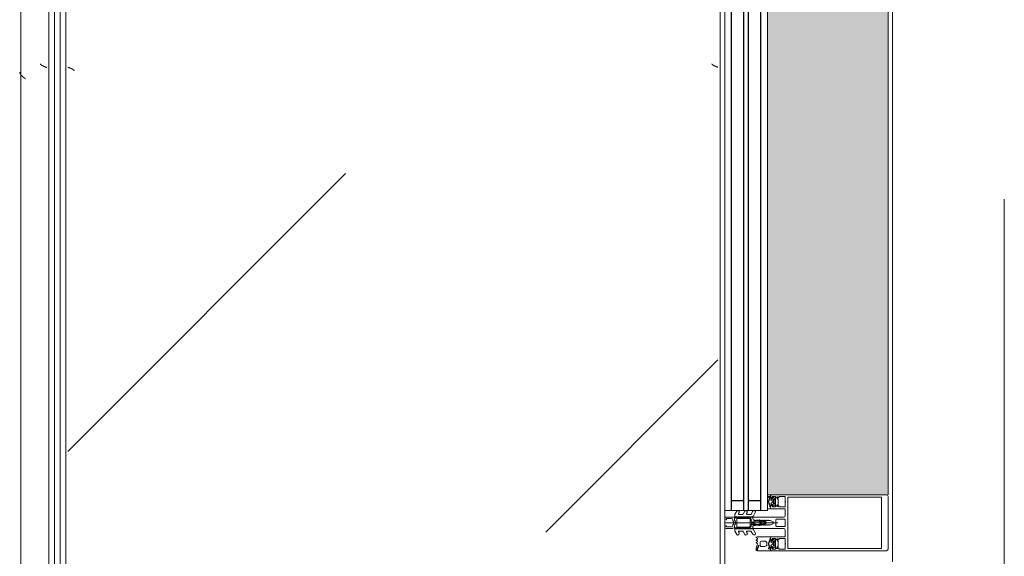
# Model space of a CAD drawing. Header units: millimetres. Extents: x -3267 to 40126, y 29201 to 102288.
# Tile 239 of 256: x 9044 to 9926, y 64284 to 64764. Entities that reach past the tile are written whole.
import ezdxf

# ---------------------------------------------------------------- set-up
doc = ezdxf.new("R2010")
doc.units = ezdxf.units.MM
doc.linetypes.add('4_ Штрихпунктир_ 10 х 2 мм', pattern=[1400, 1000, -200, 0, -200])
for name, color, linetype, lineweight in [('A-DETL-GENF-OTLN', 7, 'Continuous', 9), ('A-GLAZ-CURT-OTLN', 7, 'Continuous', 9), ('A-GLAZ-CWMG-OTLN', 7, 'Continuous', 9), ('A-WALL-____-OTLN', 7, 'Continuous', 9), ('M-EQPM-____-OTLN', 7, 'Continuous', 9), ('S-GRID-____-OTLN', 7, 'Continuous', 9)]:
    doc.layers.add(name, color=color, linetype=linetype, lineweight=lineweight)

# ---------------------------------------------------------------- blocks, each defined once
blk = doc.blocks.new('FP_141-ВКК_02_К1_З_ЭОМ_кабель_')
at = {"layer": 'M-EQPM-____-OTLN', "color": 253, "true_color": 0xaaaaaa}
blk.add_line((1600, 630.11), (0, 630.11), dxfattribs=at)
blk = doc.blocks.new('ПР_Крышка пояса - Тип 1-V140-ВКК_02_К1_З_ЭОМ_кабель_')
at = {"layer": 'M-EQPM-____-OTLN', "true_color": 0xaaaaaa}
h = blk.add_hatch(dxfattribs=at)
h.set_pattern_fill('FP_66', color=253, style=0, pattern_type=2)
h.set_pattern_definition([(320.116, (-63960, 7884.42), (-31.8804, -362.8687), [38.035, -418.388]), (264.979, (-63960, 7884.4), (382.1136, 70.1924), [30.356, -333.911]), (10.409, (-63962.66, 7854.18), (350.2335, -292.6756), [32.376, -356.132]), (316.302, (-63858.4, 7884.4), (-84.086, -539.927), [57.037, -627.411]), (6.609, (-63865.4, 7839.4), (494.8554, -472.8508), [48.567, -534.241]), (261.148, (-63858.4, 7884.4), (494.8496, -472.857), [45.536, -500.899]), (291.079, (-63883.8, 7833.83), (-204.5313, -301.9806), [37.963, -417.597]), (235.89, (-63883.8, 7833.83), (368.3755, -123.0973), [30.394, -334.332]), (341.523, (-63900.84, 7808.66), (163.8489, -425.0748), [32.367, -356.032]), (307.614, (-63960, 7884.42), (169.11016, -6.15234), [16.721, -313.638, 16.721, -322.758, -335.679]), (307.614, (-63960, 7884.42), (169.11016, -6.15234), [-669.838, 16.721, -318.958]), (277.531, (-63960, 7884.42), (200.36217, -133.088), [16.696, -176.575, 16.696, -305.591, -127.751]), (277.531, (-63960, 7884.42), (200.36217, -133.088), [-515.558, 16.696, -111.055]), (237.393, (-63960, 7997.24), (-11.4573, -270.066), [16.715, -109.913, 16.715, -378.366, -524.242]), (237.393, (-63960, 7997.24), (-11.4573, -270.066), [-521.709, 16.715, -507.527]), (227.382, (-63960, 8047.83), (50.8514, -295.0393), [16.727, -148.004, 16.727, -618.375]), (227.382, (-63960, 8047.83), (50.8514, -295.0393), [-181.458, -245.829, 16.727, -355.819])])
h.paths.add_polyline_path([(0, 600), (0, 600), (84.49, 595), (1600, 595), (1600, 600), (0, 600)])
h.paths.add_polyline_path([(0, 595), (35.28, 595), (0, 597.49)])
at = {"layer": 'M-EQPM-____-OTLN', "color": 253, "true_color": 0xaaaaaa}
blk.add_blockref('FP_141-ВКК_02_К1_З_ЭОМ_кабель_', (0, 0), dxfattribs=at)
blk = doc.blocks.new('АРФ_Витраж_Остекление - SI_38mm_TripGlz-4699070-ВКК_02_К1_З_ЭОМ_кабель_')
at = {"layer": 'A-GLAZ-CURT-OTLN', "color": 253, "true_color": 0xaaaaaa}
for p, q in [((-454, 0), (-454, -38)), ((454, -38), (454, 0)), ((-454, -38), (454, -38))]:
    blk.add_line(p, q, dxfattribs=at)
at = {"layer": 'A-GLAZ-CURT-OTLN', "color": 253, "lineweight": 25, "true_color": 0xaaaaaa}
for p, q in [((-454, -6), (454, -6)), ((-445, -6), (-445, -17)), ((445, -6), (445, -17)), ((-454, -17), (454, -17)), ((-454, -21), (454, -21)), ((-445, -21), (-445, -32)), ((445, -21), (445, -32)), ((-454, -32), (454, -32))]:
    blk.add_line(p, q, dxfattribs=at)
blk = doc.blocks.new('Rectangular Mullion - FWS-50-HI_Mull_CovCap-20mm_Mull-105mm_zoloto-5843151-ВКК_02_К1_З_ЭОМ_кабель_')
at = {"layer": 'A-GLAZ-CWMG-OTLN', "true_color": 0xf8f3e1}
blk.add_hatch(color=7, dxfattribs=at).paths.add_polyline_path([(8096, 74220), (8096, 75100), (7988, 75100), (7988, 74220), (8080.3, 74220)])
at = {"layer": 'A-GLAZ-CWMG-OTLN', "color": 253, "true_color": 0xaaaaaa}
blk.add_line((8096, 74220), (8096, 75100), dxfattribs=at)
blk = doc.blocks.new('Rectangular Mullion - HI_CovCap-20mm_Mull-105mm-V275-ВКК_02_К1_З_ЭОМ_кабель_')
at = {"layer": 'A-DETL-GENF-OTLN', "color": 253, "true_color": 0xaaaaaa}
for p, q in [((-25, 144.5), (-25, 130.68)), ((23.5, 146), (-23.5, 146)), ((25, 130.68), (25, 144.5)), ((-25, 136), (-25, 59.4)), ((-22.9, 135.44), (-22.9, 59.4)), ((22.9, 136), (22.9, 59.4)), ((25, 136), (25, 59.4)), ((-12.6, 53.5), (-12.6, 41.4)), ((-3.2, 46.1), (-3.2, 53.5)), ((-2.7, 54), (2.7, 54)), ((3.2, 53.5), (3.2, 46.1)), ((12.6, 41.4), (12.6, 53.5)), ((-21.76, 44.51), (-22.58, 43.54)), ((-22.24, 46.35), (-21.18, 47.41)), ((-20.47, 47.7), (-17.13, 47.7)), ((-16.42, 47.41), (-15.36, 46.35)), ((-15.02, 43.54), (-15.84, 44.51)), ((-5, 25.5), (-5, 52.5)), ((2.7, 45.6), (-2.7, 45.6)), ((0, 47.27), (0, 0)), ((5, 52.5), (5, 25.5)), ((15.02, 43.54), (15.84, 44.51)), ((15.36, 46.35), (16.42, 47.41)), ((17.13, 47.7), (20.47, 47.7)), ((21.18, 47.41), (22.24, 46.35)), ((21.76, 44.51), (22.58, 43.54)), ((-22.3, 40.8), (-22.9, 40.8)), ((-22.9, 40.2), (-21.62, 40.2)), ((-22.27, 39.59), (-22.55, 39.1)), ((-21.2, 42.9), (-21.2, 41.7)), ((-21.2, 32.6), (-21.2, 35.6)), ((-21.07, 39.62), (-21.08, 39.77)), ((-19.5, 43.4), (-20.7, 43.4)), ((-20.7, 41.2), (-20.42, 41.2)), ((-20.48, 39.51), (-20.66, 39.4)), ((-20.16, 41.35), (-19.24, 42.95)), ((-19.97, 39.2), (-20.02, 39.33)), ((-17.65, 44), (-19.95, 44)), ((-19.33, 39.22), (-19.48, 39.08)), ((-19.2, 37.6), (-18.4, 37.6)), ((-18.77, 39.04), (-18.85, 39.17)), ((-18.36, 42.95), (-17.44, 41.35)), ((-18.16, 39.23), (-18.26, 39.06)), ((-16.9, 43.4), (-18.1, 43.4)), ((-17.56, 39.21), (-17.67, 39.31)), ((-17.18, 41.2), (-16.9, 41.2)), ((-17.02, 39.56), (-17.07, 39.36)), ((-16.46, 39.68), (-16.59, 39.75)), ((-16.4, 41.7), (-16.4, 42.9)), ((-16.4, 35.6), (-16.4, 32.6)), ((-14.64, 40.8), (-15.29, 40.8)), ((-0.87, 36.5), (-1.7, 35.06)), ((-1.12, 34.47), (-0.43, 35.65)), ((0.43, 35.65), (1.12, 34.47)), ((1.7, 35.06), (0.87, 36.5)), ((14.64, 40.8), (15.29, 40.8)), ((16.4, 41.7), (16.4, 42.9)), ((16.46, 39.68), (16.59, 39.75)), ((16.9, 43.4), (18.1, 43.4)), ((17.18, 41.2), (16.9, 41.2)), ((17.02, 39.56), (17.07, 39.36)), ((18.36, 42.95), (17.44, 41.35)), ((17.56, 39.21), (17.67, 39.31)), ((17.65, 44), (19.95, 44)), ((18.16, 39.23), (18.26, 39.06)), ((18.77, 39.04), (18.85, 39.17)), ((20.16, 41.35), (19.24, 42.95)), ((19.33, 39.22), (19.48, 39.08)), ((19.5, 43.4), (20.7, 43.4)), ((19.97, 39.2), (20.02, 39.33)), ((20.7, 41.2), (20.42, 41.2)), ((20.48, 39.51), (20.66, 39.4)), ((21.07, 39.62), (21.08, 39.77)), ((21.2, 42.9), (21.2, 41.7)), ((22.9, 40.2), (21.62, 40.2)), ((22.27, 39.59), (22.55, 39.1)), ((22.3, 40.8), (22.9, 40.8)), ((-24.8, 29.2), (-23.51, 29.2)), ((-24.76, 28.3), (-24.76, 28.2)), ((-24.56, 28), (-23.89, 28)), ((-23.55, 28.9), (-24.16, 28.9)), ((-23.1, 29.29), (-20.89, 30.27)), ((-17.4, 31.6), (-20.2, 31.6)), ((-18.43, 28.95), (-17.96, 28.15)), ((-17.44, 28.15), (-16.96, 28.99)), ((-16.25, 28.99), (-15.76, 28.15)), ((-15.24, 28.15), (-14.75, 28.99)), ((-14.04, 28.99), (-13.55, 28.15)), ((-9.07, 27.17), (-5.65, 25.19)), ((-2.24, 31), (-2.45, 30.87)), ((-2.45, 30.53), (-2.25, 30.41)), ((-1.89, 34.49), (-2.1, 32.75)), ((-1.33, 33.68), (-1.33, 33.78)), ((-1.25, 31.1), (0.74, 31.1)), ((-0.6, 32.5), (-0.6, 32.42)), ((0.84, 33), (-0.1, 33)), ((0.6, 32.3), (0.93, 32.3)), ((1.02, 31.78), (0.74, 32.06)), ((1.33, 33.78), (1.33, 33.68)), ((2.1, 32.75), (1.89, 34.49)), ((2.45, 30.87), (2.24, 31)), ((2.25, 30.41), (2.45, 30.53)), ((5.65, 25.19), (9.07, 27.17)), ((-7.75, 16.23), (-10.41, 17.77)), ((-7.75, 23.52), (-10.33, 25.01)), ((-9.07, 19.88), (-8.25, 19.41)), ((-7.5, 19.84), (-7.5, 23.08)), ((-5.4, 9.3), (-5.4, 24.76)), ((-3.5, 25), (-4.5, 25)), ((-3.9, 22), (-3.9, 11)), ((-3.4, 22.5), (3.4, 22.5)), ((-3.3, 23.5), (-1.9, 23.5)), ((-1.7, 23.7), (-1.7, 24.9)), ((-1.4, 24.49), (-1.4, 23.99)), ((-1.1, 23.82), (-0.5, 24.17)), ((0.3, 26.2), (-1.09, 26.2)), ((0.43, 25), (0.2, 25)), ((0.34, 25.28), (0.58, 25.52)), ((0.5, 24.17), (1.42, 23.63)), ((1.92, 23.5), (3.3, 23.5)), ((4.5, 25), (3.5, 25)), ((3.9, 11), (3.9, 22)), ((4.3, 22.5), (4.3, 9.4)), ((5.4, 24.76), (5.4, 9.3)), ((7.5, 23.08), (7.5, 19.84)), ((10.33, 25.01), (7.75, 23.52)), ((10.41, 17.77), (7.75, 16.23)), ((8.25, 19.41), (9.07, 19.88)), ((-7.62, 8.87), (-10.41, 10.48)), ((-9.07, 12.6), (-8.25, 12.12)), ((-7.5, 12.55), (-7.5, 15.8)), ((3.4, 10.5), (-3.4, 10.5)), ((-1.7, 9), (-2, 8.69)), ((2, 8.69), (1.7, 9)), ((7.5, 15.8), (7.5, 12.55)), ((10.41, 10.48), (7.62, 8.87)), ((8.25, 12.12), (9.07, 12.6)), ((-5.9, 8.8), (-7.37, 8.8)), ((-5, 1), (-5, 6.7)), ((-2.71, 8.4), (-4.02, 8.4)), ((-3.7, 1.7), (-3.7, 6)), ((-2.7, 7), (-2.13, 7)), ((-1.42, 7.29), (-0.71, 8.01)), ((0.71, 8.01), (1.42, 7.29)), ((2.13, 7), (2.7, 7)), ((3.3, 8.4), (2.71, 8.4)), ((3.7, 6), (3.7, 1.7)), ((7.37, 8.8), (5.9, 8.8))]:
    blk.add_line(p, q, dxfattribs=at)
at = {"layer": 'A-DETL-GENF-OTLN', "color": 253, "true_color": 0xaaaaaa, "flags": 128}
for points in [[(22.9, 130.68), (22.9, 140.2), (-22.9, 140.2), (-22.9, 130.68)], [(-19.05, 45.1), (-23.5, 45.1), (-23.5, 42.4), (-22.3, 42.4), (-22.3, 41.8), (-23.1, 41), (-25, 41), (-25, 57.79), (-25, 61)], [(-19.05, 54), (-23.5, 54), (-23.5, 48.3), (-22.3, 48.3), (-22.3, 47.7), (-22.95, 47.05)], [(22.9, 61), (22.9, 57.79), (22.9, 56.3), (11.2, 56.3), (-11.2, 56.3), (-22.9, 56.3), (-22.9, 57.79), (-22.9, 61)], [(-14.65, 47.05), (-15.3, 47.7), (-15.3, 48.3), (-14.1, 48.3), (-14.1, 54), (-18.55, 54)], [(-6.5, 54), (-11.2, 54), (-12.1, 54)], [(12.1, 54), (11.2, 54), (6.5, 54)], [(18.55, 54), (14.1, 54), (14.1, 48.3), (15.3, 48.3), (15.3, 47.7), (14.65, 47.05)], [(25, 61), (25, 57.79), (25, 41), (23.1, 41), (22.3, 41.8), (22.3, 42.4), (23.5, 42.4), (23.5, 45.1), (19.05, 45.1)], [(22.95, 47.05), (22.3, 47.7), (22.3, 48.3), (23.5, 48.3), (23.5, 54), (19.05, 54)], [(-13.1, 40.9), (-14.4, 40.9), (-15.3, 41.8), (-15.3, 42.4), (-14.1, 42.4), (-14.1, 45.1), (-18.55, 45.1)], [(18.55, 45.1), (14.1, 45.1), (14.1, 42.4), (15.3, 42.4), (15.3, 41.8), (14.4, 40.9), (13.1, 40.9)], [(-23.5, 40.8), (-25, 40.8), (-25, 29.4)], [(-22.5, 43.09), (-22, 42.8), (-22, 42.67)], [(-16.05, 40.2), (-14.75, 40.1), (-16.02, 40.1), (-16.02, 39.94)], [(-15.6, 42.67), (-15.6, 42.8), (-15.1, 43.09)], [(-13.03, 28.15), (-12.6, 28.9), (-12.6, 40.8), (-13.95, 40.8)], [(-0.87, 42.8), (-2, 40.84), (-2, 39.84), (-2.5, 39.55), (-2, 39.26), (-2, 38.04), (-2.5, 37.75), (-2, 37.46), (-2, 36.24), (-2.5, 35.95), (-2, 35.66), (-2, 34.44), (-2.5, 34.15), (-2, 33.86), (-2, 32.64), (-2.5, 32.35), (-2, 32.06), (-2, 30.84), (-2.5, 30.55), (-2, 30.26), (-2, 29.04), (-2.5, 28.75), (-2, 28.46), (-2, 27.24), (-2.5, 26.95), (-2.5, 26)], [(2.5, 26), (2, 26.29), (2, 27.51), (2.5, 27.8), (2, 28.09), (2, 29.31), (2.5, 29.6), (2, 29.89), (2, 31.11), (2.5, 31.4), (2, 31.69), (2, 32.91), (2.5, 33.2), (2, 33.49), (2, 34.71), (2.5, 35), (2, 35.29), (2, 36.51), (2.5, 36.8), (2, 37.09), (2, 38.31), (2.5, 38.6), (2, 38.89), (2, 40.84), (0.87, 42.8)], [(12.6, 38), (12.6, 40.8), (13.95, 40.8)], [(16.05, 40.2), (14.75, 40.1), (16.02, 40.1), (16.02, 39.94)], [(15.6, 42.67), (15.6, 42.8), (15.1, 43.09)], [(22.5, 43.09), (22, 42.8), (22, 42.67)], [(23.5, 40.8), (25, 40.8), (25, 38)], [(-0.35, 31.99), (0.1, 31.73), (-1.23, 31.6)], [(0.4, 31.8), (0.4, 31.9), (0.4, 32.1)], [(-3.41, 25), (-5, 25), (-5, 9.1)], [(-4.51, 8.95), (-4.3, 11), (-4.3, 22.5)], [(-1.55, 25.25), (-1.17, 25.64), (-0.2, 25.7), (-0.42, 25.6), (-1.25, 24.85)], [(-0.1, 25.3), (-0.1, 25.4), (0, 25.42)], [(5, 1), (5, 25), (3.41, 25)], [(-2.65, 1), (-2.65, 1.4), (-3.4, 1.4)], [(3.4, 1.4), (2.65, 1.4), (2.65, 1)]]:
    blk.add_lwpolyline(points, dxfattribs=at)
blk.add_lwpolyline([(0, 37), (0, 35.9)], close=True, dxfattribs=at)
at = {"layer": 'A-DETL-GENF-OTLN', "color": 253, "true_color": 0xaaaaaa}
for centre, radius, start, end in [((-23.5, 144.5), 1.5, 90, 180), ((23.5, 144.5), 1.5, 360, 90), ((-18.8, 53.94), 0.256, 12.68038, 167.31962), ((-12.1, 53.5), 0.5, 90, 180), ((-6.5, 52.5), 1.5, 360, 90), ((-2.7, 53.5), 0.5, 90, 180), ((2.7, 53.5), 0.5, 0, 90), ((6.5, 52.5), 1.5, 90, 180), ((12.1, 53.5), 0.5, 0, 90), ((18.8, 53.94), 0.256, 12.68038, 167.31962), ((-22.59, 46.7), 0.5, 135, 315), ((-21.15, 44), 0.8, 22.61561, 140.00332), ((-20.47, 46.7), 1, 90, 135), ((-19.95, 44.5), 0.5, 202.62239, 269.99966), ((-18.8, 45.04), 0.256, 12.68038, 167.31962), ((-17.65, 44.5), 0.5, 269.99881, 337.37914), ((-16.45, 44), 0.8, 40.00306, 157.37723), ((-17.13, 46.7), 1, 45, 90), ((-15.01, 46.7), 0.5, 225, 45), ((-2.7, 46.1), 0.5, 180, 270), ((2.7, 46.1), 0.5, 270, 0), ((15.01, 46.7), 0.5, 135, 315), ((16.45, 44), 0.8, 22.62277, 139.99694), ((17.13, 46.7), 1, 90, 135), ((17.65, 44.5), 0.5, 202.62086, 270.00119), ((18.8, 45.04), 0.256, 12.68038, 167.31962), ((19.95, 44.5), 0.5, 270.00034, 337.37761), ((21.15, 44), 0.8, 39.99668, 157.38439), ((20.47, 46.7), 1, 45, 90), ((22.59, 46.7), 0.5, 225, 45), ((-22.9, 39.55), 0.65, 90, 270), ((-23.2, 40.8), 0.3, 180, 0), ((-22.9, 39.3), 0.4, 269.99999, 330.00626), ((-22.35, 43.35), 0.3, 140.01031, 239.99507), ((-22.3, 41.1), 0.3, 270.90521, 359.98148), ((-21.41, 39.09), 1, 90.82716, 149.99773), ((-18.96, 41.89), 3.14, 165.49788, 194.50212), ((-21.62, 39.7), 0.5, 54.92212, 90), ((-21.42, 39.75), 0.339, 3.00251, 90.82171), ((-18.8, 43.71), 4.4, 234.92212, 305.84121), ((-20.7, 42.9), 0.5, 89.98992, 180.01008), ((-20.7, 41.7), 0.5, 179.98974, 270.01026), ((-19.2, 35.6), 2, 89.99744, 180.00256), ((-20.8, 39.64), 0.272, 183.0147, 299.98901), ((-20.32, 39.23), 0.316, 18.00331, 119.99297), ((-20.42, 41.5), 0.3, 269.98791, 330.00644), ((-19.69, 39.29), 0.3, 197.9991, 314.99946), ((-19.5, 43.1), 0.3, 329.99756, 90.00642), ((-19.11, 38.99), 0.316, 32.98956, 135.00901), ((-18.52, 39.21), 0.3, 213.00146, 329.99975), ((-18.1, 43.1), 0.3, 89.99872, 209.99731), ((-18.4, 35.6), 2, 0.00207, 89.99793), ((-17.88, 39.07), 0.316, 48.00262, 149.99741), ((-17.36, 39.43), 0.3, 227.99716, 345.00452), ((-17.18, 41.5), 0.3, 209.995, 270.01065), ((-16.73, 39.48), 0.3, 63.00317, 164.99853), ((-16.9, 42.9), 0.5, 0.00918, 89.99082), ((-16.9, 41.7), 0.5, 270.00904, 359.99096), ((-16.32, 39.94), 0.3, 243.00899, 359.98883), ((-16.05, 39.9), 0.3, 90, 125.84121), ((-18.64, 41.89), 3.14, 346.80247, 14.483), ((-15.29, 41.1), 0.3, 166.80247, 270), ((-15.25, 43.35), 0.3, 299.99829, 40.01132), ((-14.83, 40.53), 0.33, 270.00002, 54.90994), ((-14.75, 40.6), 0.5, 269.99115, 352.82633), ((-13.95, 40.5), 0.3, 90.00299, 172.8115), ((-13.1, 41.4), 0.5, 270, 0), ((0, 42.3), 1, 30, 150), ((0, 36), 1, 90.02865, 150), ((0, 35.4), 0.5, 90.0573, 150), ((0, 36), 1, 30, 89.97135), ((0, 35.4), 0.5, 30, 89.9427), ((13.1, 41.4), 0.5, 180, 270), ((13.95, 40.5), 0.3, 7.1885, 89.99701), ((14.75, 40.6), 0.5, 187.17367, 270.00885), ((14.83, 40.53), 0.33, 125.09006, 269.99998), ((15.25, 43.35), 0.3, 139.98868, 240.00171), ((15.29, 41.1), 0.3, 270, 13.19753), ((18.64, 41.89), 3.14, 165.517, 193.19753), ((16.32, 39.94), 0.3, 180.01117, 296.99101), ((16.05, 39.9), 0.3, 54.15879, 90), ((18.8, 43.71), 4.4, 234.15879, 305.07788), ((16.9, 42.9), 0.5, 90.00918, 179.99082), ((16.9, 41.7), 0.5, 180.00904, 269.99096), ((16.73, 39.48), 0.3, 15.00147, 116.99683), ((17.36, 39.43), 0.3, 194.99548, 312.00284), ((17.18, 41.5), 0.3, 269.98935, 330.005), ((17.88, 39.07), 0.316, 30.00259, 131.99738), ((18.1, 43.1), 0.3, 330.00269, 90.00128), ((18.52, 39.21), 0.3, 210.00025, 326.99854), ((19.11, 38.99), 0.316, 44.99099, 147.01044), ((19.5, 43.1), 0.3, 89.99358, 210.00244), ((19.69, 39.29), 0.3, 225.00054, 342.0009), ((20.32, 39.23), 0.316, 60.00703, 161.99669), ((20.42, 41.5), 0.3, 209.99356, 270.01209), ((20.8, 39.64), 0.272, 240.01099, 356.9853), ((20.7, 42.9), 0.5, 359.98992, 90.01008), ((20.7, 41.7), 0.5, 269.98974, 0.01026), ((21.42, 39.75), 0.339, 89.17829, 176.99749), ((21.62, 39.7), 0.5, 90, 125.07788), ((21.41, 39.09), 1, 30.00227, 89.17284), ((18.96, 41.89), 3.14, 345.49788, 14.50212), ((22.3, 41.1), 0.3, 180.01852, 269.09479), ((22.35, 43.35), 0.3, 300.00493, 39.98969), ((22.9, 39.3), 0.4, 209.99374, 270.00001), ((23.2, 40.8), 0.3, 180, 0), ((22.9, 39.55), 0.65, 270, 90), ((-24.8, 29.4), 0.2, 180.00831, 269.99607), ((-24.16, 28.3), 0.6, 89.98982, 180.01236), ((-24.56, 28.2), 0.2, 179.96202, 270.02268), ((-23.89, 38.7), 10.7, 270.00064, 296.66019), ((-23.55, 35.2), 6.3, 270.00036, 298.07213), ((-23.51, 30.2), 1, 270.00453, 293.99379), ((-20.2, 32.6), 1, 179.99283, 270.00717), ((-20.75, 29.95), 0.35, 298.07479, 113.99842), ((-18.86, 28.68), 0.51, 31.80694, 116.66143), ((-17.7, 28.3), 0.3, 209.9964, 330.0036), ((-17.4, 32.6), 1, 270.00127, 359.99873), ((-16.6, 28.79), 0.41, 29.9985, 150.0015), ((-15.5, 28.3), 0.3, 209.9964, 330.0036), ((-14.4, 28.79), 0.41, 30.00523, 149.99477), ((-13.29, 28.3), 0.3, 209.9964, 330.0036), ((-9.68, 26.13), 1.3, 154.41173, 240), ((-9.72, 26.04), 1.3, 60, 150), ((-3.41, 26.5), 1.5, 270, 10.22002), ((-2.35, 30.7), 0.2, 120, 240), ((17.75, 30.31), 20, 179.72362, 190.22002), ((17.75, 30.31), 20, 173, 178.04971), ((-0.4, 34.31), 1.5, 150, 173), ((-1.25, 30.9), 0.2, 90, 179.3132), ((46.55, 30.33), 48, 179.3132, 184.71248), ((46.55, 30.33), 48, 176, 178.23414), ((-1.23, 31.8), 0.2, 178.23414, 270), ((0.27, 33.67), 1.6, 150, 176), ((-0.1, 32.5), 0.5, 90, 180), ((-0.1, 32.42), 0.5, 180, 240), ((0.2, 31.9), 0.2, 240, 0), ((0.2, 31.8), 0.2, 270, 0), ((0.6, 32.1), 0.2, 90, 180), ((0.6, 31.92), 0.2, 45, 180), ((0.74, 31.5), 0.4, 270, 45), ((0.84, 33.5), 0.5, 270, 3.83017), ((0.93, 31.8), 0.5, 1.77701, 90), ((-0.27, 33.67), 1.6, 4, 30), ((-46.55, 30.33), 48, 354.4962, 1.77701), ((-46.55, 30.33), 48, 3.83017, 4), ((0.4, 34.31), 1.5, 7, 30), ((3.41, 26.5), 1.5, 169.77998, 270), ((-17.75, 30.31), 20, 349.77998, 0.27638), ((-17.75, 30.31), 20, 1.95029, 7), ((2.35, 30.7), 0.2, 300, 60), ((9.72, 26.04), 1.3, 30, 120), ((9.68, 26.13), 1.3, 300, 25.58827), ((-9.81, 18.81), 1.2, 150, 240), ((-9.72, 18.76), 1.3, 60, 150), ((-8, 19.84), 0.5, 240, 0), ((-8, 23.08), 0.5, 360, 60), ((-5.9, 24.76), 0.5, 360, 60), ((-4.5, 25.5), 0.5, 180, 270), ((-3.3, 22.5), 1, 90, 180), ((-3.4, 22), 0.5, 90, 180), ((-3.5, 26), 1, 270, 0), ((-1.9, 23.7), 0.2, 270, 0), ((-1.2, 24.9), 0.5, 135, 180), ((-0.9, 24.49), 0.5, 135, 180), ((-1.2, 23.99), 0.2, 180, 300), ((-1.09, 26.4), 0.2, 184.71248, 270), ((-1.02, 25.5), 0.2, 90, 135), ((-0.42, 25.4), 0.2, 90, 135), ((0, 23.3), 1, 60, 120), ((-0.3, 25.4), 0.2, 360, 90), ((-0.2, 25.5), 0.2, 360, 90), ((0.2, 25.3), 0.3, 180, 270), ((0.2, 25.42), 0.2, 180, 315), ((0.3, 25.8), 0.4, 315, 90), ((0.43, 25.8), 0.8, 270, 354.4962), ((1.92, 24.5), 1, 240, 270), ((3.5, 26), 1, 180, 270), ((3.3, 22.5), 1, 360, 90), ((3.4, 22), 0.5, 360, 90), ((4.5, 25.5), 0.5, 270, 360), ((5.9, 24.76), 0.5, 120, 180), ((8, 23.08), 0.5, 120, 180), ((8, 19.84), 0.5, 180, 300), ((9.72, 18.76), 1.3, 30, 120), ((9.81, 18.81), 1.2, 300, 30), ((-9.81, 11.52), 1.2, 150, 240), ((-9.72, 11.47), 1.3, 60, 150), ((-8, 12.55), 0.5, 240, 0), ((-8, 15.8), 0.5, 360, 60), ((-7.37, 9.3), 0.5, 240, 270), ((-5.9, 9.3), 0.5, 270, 0), ((-4, 9.1), 1, 180, 216.8699), ((-4.02, 8.9), 0.5, 174, 270), ((-3.4, 11), 0.5, 180, 270), ((0, 7.3), 2.4, 45, 135), ((3.3, 9.4), 1, 270, 0), ((3.4, 11), 0.5, 270, 0), ((5.9, 9.3), 0.5, 180, 270), ((7.37, 9.3), 0.5, 270, 300), ((8, 15.8), 0.5, 120, 180), ((8, 12.55), 0.5, 180, 300), ((9.72, 11.47), 1.3, 30, 120), ((9.81, 11.52), 1.2, 300, 30), ((-4, 6.7), 1, 143.1301, 180), ((-4, 1), 1, 180, 270), ((-5.6, 7.9), 1, 323.1301, 36.8699), ((-2.7, 6), 1, 90, 180), ((-3.4, 1.7), 0.3, 180, 270), ((-3.65, 1), 1, 270, 0), ((-2.71, 9.4), 1, 270, 315), ((-2.13, 8), 1, 270, 315), ((0, 7.3), 1, 45, 135), ((2.13, 8), 1, 225, 270), ((2.71, 9.4), 1, 225, 270), ((3.65, 1), 1, 180, 270), ((2.7, 6), 1, 360, 90), ((3.4, 1.7), 0.3, 270, 0), ((4, 1), 1, 270, 0)]:
    blk.add_arc(centre, radius, start, end, dxfattribs=at)
blk = doc.blocks.new('FP_566-ВКК_02_К1_З_ЭОМ_кабель_')
at = {"layer": 'M-EQPM-____-OTLN', "color": 7, "true_color": 0xffffff}
for p, q in [((1839.39, 582.49), (1839.34, 582.49)), ((1839.44, 582.5), (1839.39, 582.49)), ((1839.48, 582.51), (1839.44, 582.5)), ((1839.53, 582.52), (1839.48, 582.51)), ((1839.58, 582.54), (1839.53, 582.52)), ((1839.62, 582.56), (1839.58, 582.54)), ((1839.67, 582.58), (1839.62, 582.56)), ((1839.72, 582.61), (1839.67, 582.58)), ((1839.77, 582.64), (1839.72, 582.61)), ((1839.81, 582.67), (1839.77, 582.64)), ((1839.86, 582.7), (1839.81, 582.67)), ((1839.91, 582.74), (1839.86, 582.7)), ((1839.95, 582.78), (1839.91, 582.74)), ((1840, 582.82), (1839.95, 582.78)), ((1840.06, 582.88), (1840.01, 582.83)), ((1840.1, 582.93), (1840.06, 582.88)), ((1840.15, 582.98), (1840.1, 582.93)), ((1840.2, 583.04), (1840.15, 582.98)), ((1840.25, 583.1), (1840.2, 583.04)), ((1840.3, 583.17), (1840.25, 583.1)), ((1840.35, 583.23), (1840.3, 583.17)), ((1840.4, 583.3), (1840.35, 583.23)), ((1840.44, 583.37), (1840.4, 583.3)), ((1840.49, 583.45), (1840.44, 583.37)), ((1840.54, 583.52), (1840.49, 583.45)), ((1840.59, 583.6), (1840.54, 583.52)), ((1840.64, 583.68), (1840.59, 583.6)), ((1840.69, 583.77), (1840.64, 583.68)), ((1840.74, 583.86), (1840.69, 583.77)), ((1840.78, 583.95), (1840.74, 583.86)), ((1840.83, 584.04), (1840.78, 583.95)), ((1840.88, 584.13), (1840.83, 584.04)), ((1840.93, 584.23), (1840.88, 584.13)), ((1840.98, 584.33), (1840.93, 584.23)), ((1841.03, 584.43), (1840.98, 584.33)), ((1841.08, 584.53), (1841.03, 584.43)), ((1841.12, 584.64), (1841.08, 584.53)), ((1841.17, 584.74), (1841.12, 584.64)), ((1841.22, 584.85), (1841.17, 584.74)), ((1841.27, 584.96), (1841.22, 584.85)), ((1841.32, 585.08), (1841.27, 584.96)), ((1841.37, 585.19), (1841.32, 585.08)), ((1841.42, 585.31), (1841.37, 585.19)), ((1841.46, 585.42), (1841.42, 585.31)), ((1841.51, 585.54), (1841.46, 585.42)), ((1841.56, 585.66), (1841.51, 585.54)), ((1841.61, 585.79), (1841.56, 585.66)), ((1841.66, 585.91), (1841.61, 585.79)), ((1841.71, 586.03), (1841.66, 585.91)), ((1841.76, 586.16), (1841.71, 586.03)), ((1841.81, 586.29), (1841.76, 586.16)), ((1841.85, 586.41), (1841.81, 586.29)), ((1841.9, 586.54), (1841.85, 586.41)), ((1841.95, 586.67), (1841.9, 586.54)), ((1842, 586.8), (1841.95, 586.67)), ((1842.05, 586.93), (1842, 586.8)), ((1842.1, 587.07), (1842.05, 586.93)), ((1842.15, 587.2), (1842.1, 587.07)), ((1842.19, 587.33), (1842.15, 587.2)), ((1842.24, 587.46), (1842.19, 587.33)), ((1842.29, 587.6), (1842.24, 587.46)), ((1842.34, 587.73), (1842.29, 587.6)), ((1842.39, 587.87), (1842.34, 587.73)), ((1842.44, 588), (1842.39, 587.87))]:
    blk.add_line(p, q, dxfattribs=at)
blk = doc.blocks.new('FP_567-ВКК_02_К1_З_ЭОМ_кабель_')
at = {"layer": 'M-EQPM-____-OTLN', "color": 7, "true_color": 0xffffff}
for p, q in [((1843.47, 8.86), (1843.42, 8.74)), ((1843.52, 8.97), (1843.47, 8.86)), ((1843.56, 9.09), (1843.52, 8.97)), ((1843.61, 9.21), (1843.56, 9.09)), ((1843.66, 9.32), (1843.61, 9.21)), ((1843.71, 9.43), (1843.66, 9.32)), ((1843.76, 9.54), (1843.71, 9.43)), ((1843.81, 9.65), (1843.76, 9.54)), ((1843.86, 9.75), (1843.81, 9.65)), ((1843.91, 9.86), (1843.86, 9.75)), ((1843.96, 9.96), (1843.91, 9.86)), ((1844.01, 10.06), (1843.96, 9.96)), ((1844.06, 10.16), (1844.01, 10.06)), ((1844.1, 10.25), (1844.06, 10.16)), ((1844.15, 10.34), (1844.1, 10.25)), ((1844.2, 10.43), (1844.15, 10.34)), ((1844.25, 10.52), (1844.2, 10.43)), ((1844.3, 10.6), (1844.25, 10.52)), ((1844.35, 10.69), (1844.3, 10.6)), ((1844.4, 10.76), (1844.35, 10.69)), ((1844.45, 10.84), (1844.4, 10.76)), ((1844.5, 10.91), (1844.45, 10.84)), ((1844.55, 10.99), (1844.5, 10.91)), ((1844.6, 11.05), (1844.55, 10.99)), ((1844.64, 11.12), (1844.6, 11.05)), ((1844.69, 11.18), (1844.64, 11.12)), ((1844.74, 11.24), (1844.69, 11.18)), ((1844.79, 11.3), (1844.74, 11.24)), ((1844.84, 11.35), (1844.79, 11.3)), ((1844.89, 11.4), (1844.84, 11.35)), ((1844.94, 11.45), (1844.89, 11.4)), ((1844.99, 11.49), (1844.94, 11.45)), ((1845.04, 11.53), (1844.99, 11.49)), ((1845.09, 11.57), (1845.04, 11.53)), ((1845.14, 11.61), (1845.09, 11.57)), ((1845.18, 11.64), (1845.14, 11.61)), ((1845.23, 11.66), (1845.18, 11.64)), ((1845.28, 11.69), (1845.23, 11.66)), ((1845.33, 11.71), (1845.28, 11.69)), ((1845.38, 11.73), (1845.33, 11.71)), ((1845.43, 11.74), (1845.38, 11.73)), ((1845.48, 11.76), (1845.43, 11.74)), ((1845.53, 11.76), (1845.48, 11.76)), ((1845.58, 11.77), (1845.53, 11.76)), ((1842.53, 6.39), (1842.48, 6.26)), ((1842.58, 6.53), (1842.53, 6.39)), ((1842.63, 6.66), (1842.58, 6.53)), ((1842.68, 6.8), (1842.63, 6.66)), ((1842.73, 6.93), (1842.68, 6.8)), ((1842.78, 7.07), (1842.73, 6.93)), ((1842.83, 7.2), (1842.78, 7.07)), ((1842.88, 7.33), (1842.83, 7.2)), ((1842.93, 7.46), (1842.88, 7.33)), ((1842.98, 7.6), (1842.93, 7.46)), ((1843.02, 7.73), (1842.98, 7.6)), ((1843.07, 7.86), (1843.02, 7.73)), ((1843.12, 7.99), (1843.07, 7.86)), ((1843.17, 8.11), (1843.12, 7.99)), ((1843.22, 8.24), (1843.17, 8.11)), ((1843.27, 8.37), (1843.22, 8.24)), ((1843.32, 8.49), (1843.27, 8.37)), ((1843.37, 8.61), (1843.32, 8.49)), ((1843.42, 8.74), (1843.37, 8.61))]:
    blk.add_line(p, q, dxfattribs=at)
blk = doc.blocks.new('ПР_Низ пояс - Тип 1-V565-ВКК_02_К1_З_ЭОМ_кабель_')
at = {"layer": 'M-EQPM-____-OTLN', "true_color": 0xffffff}
h = blk.add_hatch(dxfattribs=at)
h.set_pattern_fill('FP_225', style=0, pattern_type=2)
h.set_pattern_definition([(135, (-62660, 6950), (-1000, 1e-13), [50, -1364.214]), (135, (-62160, 6950), (-1000, 1e-13), [50, -1364.214]), (135, (-62160, 7450), (-1000, 1e-13), [50, -1364.214]), (135, (-62874.64, 7664.64), (-1000, 1e-13), [403.55, -1010.664]), (135, (-62374.64, 7664.64), (-1000, 1e-13), [403.55, -1010.664]), (135, (-62874.64, 7164.64), (-1000, 1e-13), [403.55, -1010.664]), (135, (-62374.64, 7164.64), (-1000, 1e-13), [453.55, -960.664])])
h.paths.add_polyline_path([(800, 6.26), (2400, 6.26), (2400, 588), (800, 588), (800, 19.98)])
at = {"layer": 'M-EQPM-____-OTLN', "color": 253, "true_color": 0xaaaaaa}
for p, q in [((800, 595), (2400, 595)), ((800, 590), (2400, 590)), ((800, 4.26), (2400, 4.26)), ((800, 0), (2400, 0))]:
    blk.add_line(p, q, dxfattribs=at)
for name in ['FP_566-ВКК_02_К1_З_ЭОМ_кабель_', 'FP_567-ВКК_02_К1_З_ЭОМ_кабель_']:
    blk.add_blockref(name, (0, 0), dxfattribs=at)
blk = doc.blocks.new('FP_569-ВКК_02_К1_З_ЭОМ_кабель_')
at = {"layer": 'M-EQPM-____-OTLN', "color": 7, "true_color": 0xffffff}
for p, q in [((1042.71, 608.08), (1042.66, 607.94)), ((1042.76, 608.21), (1042.71, 608.08)), ((1042.81, 608.34), (1042.76, 608.21)), ((1042.86, 608.47), (1042.81, 608.34)), ((1042.91, 608.6), (1042.86, 608.47)), ((1042.96, 608.73), (1042.91, 608.6)), ((1043.01, 608.86), (1042.96, 608.73)), ((1043.06, 608.98), (1043.01, 608.86)), ((1043.11, 609.11), (1043.06, 608.98)), ((1043.15, 609.23), (1043.11, 609.11)), ((1043.2, 609.36), (1043.15, 609.23)), ((1043.25, 609.48), (1043.2, 609.36)), ((1043.3, 609.6), (1043.25, 609.48)), ((1043.35, 609.72), (1043.3, 609.6)), ((1043.4, 609.83), (1043.35, 609.72)), ((1043.45, 609.95), (1043.4, 609.83)), ((1043.5, 610.06), (1043.45, 609.95)), ((1043.55, 610.18), (1043.5, 610.06)), ((1043.6, 610.28), (1043.55, 610.18)), ((1043.65, 610.39), (1043.6, 610.28)), ((1043.69, 610.5), (1043.65, 610.39)), ((1043.74, 610.6), (1043.69, 610.5)), ((1043.79, 610.7), (1043.74, 610.6)), ((1043.84, 610.8), (1043.79, 610.7)), ((1043.89, 610.9), (1043.84, 610.8)), ((1043.94, 610.99), (1043.89, 610.9)), ((1043.99, 611.09), (1043.94, 610.99)), ((1044.04, 611.18), (1043.99, 611.09)), ((1044.09, 611.26), (1044.04, 611.18)), ((1044.14, 611.35), (1044.09, 611.26)), ((1044.19, 611.43), (1044.14, 611.35)), ((1044.23, 611.51), (1044.19, 611.43)), ((1044.28, 611.58), (1044.23, 611.51)), ((1044.33, 611.66), (1044.28, 611.58)), ((1044.38, 611.73), (1044.33, 611.66)), ((1044.43, 611.8), (1044.38, 611.73)), ((1044.48, 611.86), (1044.43, 611.8)), ((1044.53, 611.93), (1044.48, 611.86)), ((1044.58, 611.98), (1044.53, 611.93)), ((1044.63, 612.04), (1044.58, 611.98)), ((1044.68, 612.09), (1044.63, 612.04)), ((1044.73, 612.14), (1044.68, 612.09)), ((1044.77, 612.19), (1044.73, 612.14)), ((1044.82, 612.24), (1044.77, 612.19)), ((1044.87, 612.28), (1044.82, 612.24)), ((1044.92, 612.31), (1044.87, 612.28)), ((1044.97, 612.35), (1044.92, 612.31)), ((1045.02, 612.38), (1044.97, 612.35)), ((1045.07, 612.41), (1045.02, 612.38)), ((1045.12, 612.43), (1045.07, 612.41)), ((1045.17, 612.45), (1045.12, 612.43)), ((1045.22, 612.47), (1045.17, 612.45)), ((1045.27, 612.49), (1045.22, 612.47)), ((1045.31, 612.5), (1045.27, 612.49)), ((1045.36, 612.51), (1045.31, 612.5)), ((1045.41, 612.51), (1045.36, 612.51)), ((1042.37, 607.14), (1042.32, 607)), ((1042.42, 607.27), (1042.37, 607.14)), ((1042.47, 607.41), (1042.42, 607.27)), ((1042.52, 607.54), (1042.47, 607.41)), ((1042.57, 607.67), (1042.52, 607.54)), ((1042.61, 607.81), (1042.57, 607.67)), ((1042.66, 607.94), (1042.61, 607.81))]:
    blk.add_line(p, q, dxfattribs=at)
blk = doc.blocks.new('FP_570-ВКК_02_К1_З_ЭОМ_кабель_')
at = {"layer": 'M-EQPM-____-OTLN', "color": 7, "true_color": 0xffffff}
for p, q in [((1032.17, 626.13), (1032.07, 626)), ((1032.27, 626.25), (1032.17, 626.13)), ((1032.37, 626.38), (1032.27, 626.25)), ((1032.46, 626.5), (1032.37, 626.38)), ((1032.56, 626.63), (1032.46, 626.5)), ((1032.66, 626.75), (1032.56, 626.63)), ((1032.75, 626.88), (1032.66, 626.75)), ((1032.85, 627), (1032.75, 626.88)), ((1032.95, 627.13), (1032.85, 627)), ((1033.05, 627.25), (1032.95, 627.13)), ((1033.14, 627.37), (1033.05, 627.25)), ((1033.24, 627.49), (1033.14, 627.37)), ((1033.34, 627.61), (1033.24, 627.49)), ((1033.44, 627.73), (1033.34, 627.61)), ((1033.53, 627.85), (1033.44, 627.73)), ((1033.63, 627.96), (1033.53, 627.85)), ((1033.73, 628.08), (1033.63, 627.96)), ((1033.83, 628.19), (1033.73, 628.08)), ((1033.92, 628.31), (1033.83, 628.19)), ((1034.02, 628.42), (1033.92, 628.31)), ((1034.12, 628.53), (1034.02, 628.42)), ((1034.22, 628.64), (1034.12, 628.53)), ((1034.31, 628.75), (1034.22, 628.64)), ((1034.41, 628.85), (1034.31, 628.75)), ((1034.51, 628.95), (1034.41, 628.85)), ((1034.6, 629.06), (1034.51, 628.95)), ((1034.7, 629.16), (1034.6, 629.06)), ((1034.8, 629.26), (1034.7, 629.16)), ((1034.9, 629.35), (1034.8, 629.26)), ((1034.99, 629.45), (1034.9, 629.35)), ((1035.09, 629.54), (1034.99, 629.45)), ((1035.19, 629.63), (1035.09, 629.54)), ((1035.29, 629.72), (1035.19, 629.63)), ((1035.38, 629.81), (1035.29, 629.72)), ((1035.48, 629.89), (1035.38, 629.81)), ((1035.58, 629.97), (1035.48, 629.89)), ((1035.68, 630.05), (1035.58, 629.97)), ((1035.77, 630.13), (1035.68, 630.05)), ((1035.87, 630.2), (1035.77, 630.13)), ((1035.97, 630.27), (1035.87, 630.2)), ((1036.06, 630.34), (1035.97, 630.27)), ((1036.16, 630.41), (1036.06, 630.34)), ((1036.26, 630.47), (1036.16, 630.41)), ((1036.36, 630.54), (1036.26, 630.47)), ((1036.45, 630.59), (1036.36, 630.54)), ((1036.55, 630.65), (1036.45, 630.59)), ((1036.65, 630.7), (1036.55, 630.65)), ((1036.75, 630.75), (1036.65, 630.7)), ((1036.84, 630.8), (1036.75, 630.75)), ((1036.94, 630.85), (1036.84, 630.8)), ((1037.04, 630.89), (1036.94, 630.85)), ((1037.14, 630.93), (1037.04, 630.89)), ((1037.23, 630.96), (1037.14, 630.93)), ((1037.33, 631), (1037.23, 630.96)), ((1037.43, 631.03), (1037.33, 631)), ((1037.53, 631.06), (1037.43, 631.03)), ((1037.62, 631.08), (1037.53, 631.06)), ((1037.72, 631.1), (1037.62, 631.08)), ((1037.82, 631.12), (1037.72, 631.1)), ((1037.91, 631.14), (1037.82, 631.12)), ((1038.01, 631.15), (1037.91, 631.14)), ((1038.11, 631.16), (1038.01, 631.15)), ((1038.21, 631.16), (1038.11, 631.16))]:
    blk.add_line(p, q, dxfattribs=at)
blk = doc.blocks.new('ПР_Перед пояса - Тип 1-V568-ВКК_02_К1_З_ЭОМ_кабель_')
at = {"layer": 'M-EQPM-____-OTLN', "color": 253, "true_color": 0xaaaaaa}
for p, q in [((0, 630), (1600, 630)), ((0, 605), (1600, 605)), ((0, 600), (1600, 600))]:
    blk.add_line(p, q, dxfattribs=at)
for name in ['FP_570-ВКК_02_К1_З_ЭОМ_кабель_', 'FP_569-ВКК_02_К1_З_ЭОМ_кабель_']:
    blk.add_blockref(name, (0, 0), dxfattribs=at)
blk = doc.blocks.new('Наметкина 10_РД_АРФ_К1_R21_rvt-1-ВКК_02_К1_З_ЭОМ_кабель_')
at = {"layer": 'A-WALL-____-OTLN', "color": 253, "true_color": 0xaaaaaa}
blk.add_line((8100, 66560), (8100, 64560), dxfattribs=at)
at = {"layer": 'A-GLAZ-CURT-OTLN', "color": 253, "lineweight": 9, "true_color": 0xaaaaaa, "rotation": 89.99999999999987}
blk.add_blockref('АРФ_Витраж_Остекление - SI_38mm_TripGlz-4699070-ВКК_02_К1_З_ЭОМ_кабель_', (7950, 65060), dxfattribs=at)
at = {"layer": 'A-GLAZ-CWMG-OTLN', "color": 253, "lineweight": 9, "true_color": 0xaaaaaa}
blk.add_blockref('Rectangular Mullion - FWS-50-HI_Mull_CovCap-20mm_Mull-105mm_zoloto-5843151-ВКК_02_К1_З_ЭОМ_кабель_', (0, -9600), dxfattribs=at)
at = {"layer": 'A-GLAZ-CWMG-OTLN', "color": 253, "lineweight": 9, "true_color": 0xaaaaaa, "extrusion": (0, 0, -1), "rotation": 90.00000000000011}
blk.add_blockref('Rectangular Mullion - HI_CovCap-20mm_Mull-105mm-V275-ВКК_02_К1_З_ЭОМ_кабель_', (-7950, 64595), dxfattribs=at)
at = {"layer": 'M-EQPM-____-OTLN', "color": 253, "lineweight": 9, "true_color": 0xaaaaaa, "rotation": 89.99999999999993}
for name, p in [('ПР_Крышка пояса - Тип 1-V140-ВКК_02_К1_З_ЭОМ_кабель_', (7950, 63960)), ('ПР_Перед пояса - Тип 1-V568-ВКК_02_К1_З_ЭОМ_кабель_', (7950, 63960)), ('ПР_Низ пояс - Тип 1-V565-ВКК_02_К1_З_ЭОМ_кабель_', (7950, 63160))]:
    blk.add_blockref(name, p, dxfattribs=at)

msp = doc.modelspace()

# ---------------------------------------------------------------- linework, layer by layer
at = {"layer": 'S-GRID-____-OTLN', "color": 253, "linetype": '4_ Штрихпунктир_ 10 х 2 мм', "true_color": 0xaaaaaa}
msp.add_line((9925.58, 30000.72), (9925.58, 101488.31), dxfattribs=at)

# ---------------------------------------------------------------- block references
at = {"lineweight": 5}
msp.add_blockref('Наметкина 10_РД_АРФ_К1_R21_rvt-1-ВКК_02_К1_З_ЭОМ_кабель_', (1725.58, -281.28), dxfattribs=at)

doc.saveas('drawing.dxf')
